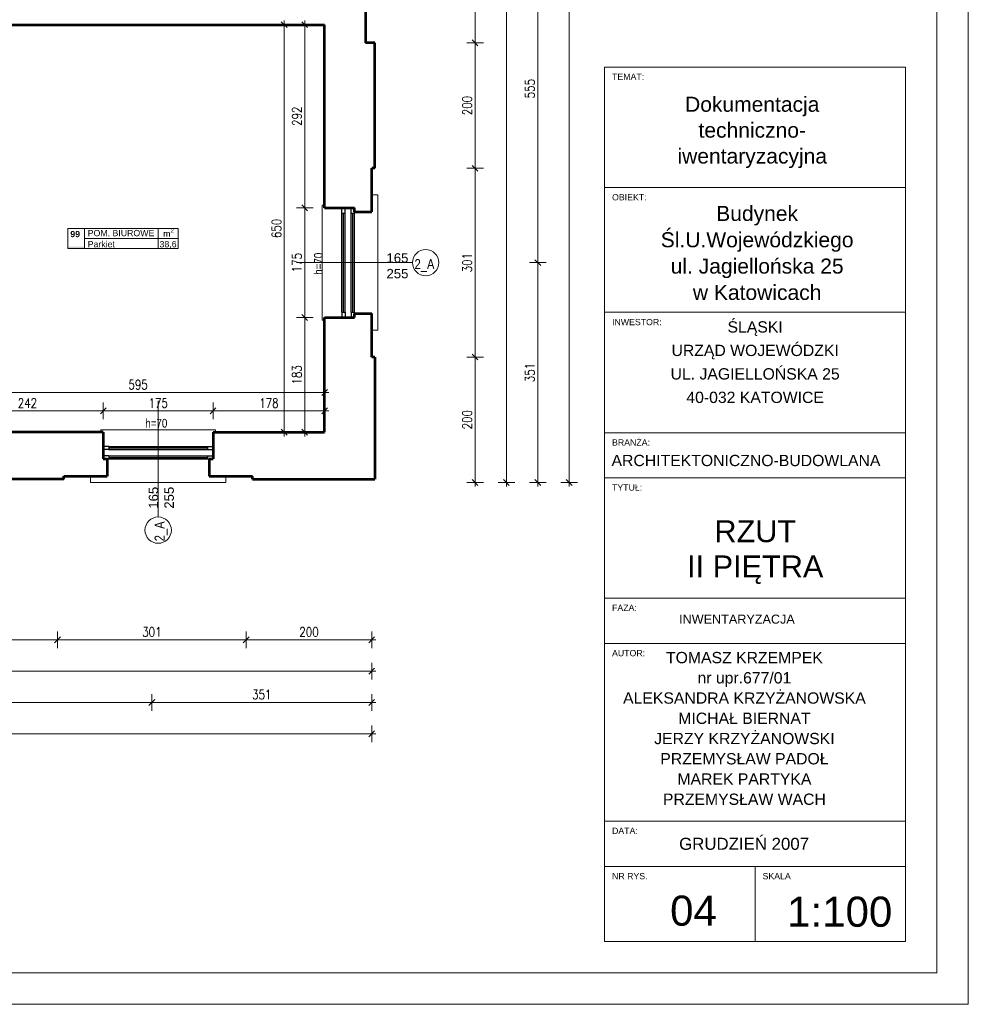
# Model space of a CAD drawing. Header units: millimetres. Extents: x 56977 to 67992, y 30187 to 42235.
# Tile 38 of 130: x 66479 to 67992, y 30187 to 31757. Entities that reach past the tile are written whole.
import ezdxf

# ---------------------------------------------------------------- set-up
doc = ezdxf.new("R2010")
doc.units = ezdxf.units.MM
doc.header["$MEASUREMENT"] = 0
doc.layers.get('0').update_dxf_attribs({"lineweight": 13})
doc.layers.get('DEFPOINTS').update_dxf_attribs({"lineweight": 13})
doc.layers.add('AI-OKNA', color=4, linetype='Continuous')
for name, color, linetype, lineweight in [('AI-OPISY', 3, 'Continuous', 13), ('AI_MURY', 40, 'Continuous', 53), ('Lines', 7, 'Continuous', 13), ('OPISY TABELKI', 30, 'Continuous', 13), ('RAMKA', 1, 'Continuous', 13), ('wymiary', 8, 'Continuous', 13)]:
    doc.layers.add(name, color=color, linetype=linetype, lineweight=lineweight)
doc.styles.add('GENERATED_STYLE_2', font='txt.shx')
doc.styles.add('GENERATED_STYLE_3', font='ROMANS.shx')
doc.styles.add('GENERATED_STYLE_4', font='txt')
doc.styles.add('GENERATED_STYLE_5', font='txt')
doc.styles.get("Standard").update_dxf_attribs({"font": 'txt.shx'})
doc.styles.add('Style-ROMANS', font='ROMANS.shx')
doc.styles.add('WYMIAROWY-08', font='ROMANS.shx', dxfattribs={"width": 0.8})
doc.dimstyles.new('DYBY', dxfattribs={"dimscale": 100, "dimtxt": 0.15, "dimasz": 0.05, "dimexe": 0.05, "dimexo": 0.1, "dimgap": 0.05, "dimtad": 1, "dimdec": 0, "dimdsep": 46, "dimlunit": 5, "dimtxsty": 'WYMIAROWY-08', "dimblk": 'M_STRZ', "dimcen": 0.1, "dimse1": 1, "dimse2": 1, "dimclrd": 7, "dimclre": 7, "dimclrt": 1, "dimadec": 0, "dimazin": 0, "dimtfac": 1, "dimtdec": 0, "dimtmove": 2, "dimatfit": 3, "dimldrblk": 'M_STRZ', "dimfxl": 0, "dimtolj": 1, "dimarcsym": 0})

# ---------------------------------------------------------------- blocks, each defined once
blk = doc.blocks.new('M_STRZ')
for p, q in [((-1.33, 0), (1.33, 0)), ((-0.94, -0.94), (0.94, 0.94)), ((0, 2.66), (0, 0)), ((0, 0), (0, -2.66))]:
    blk.add_line(p, q)
blk = doc.blocks.new('*U437')
at = {"layer": 'DEFPOINTS', "color": 0}
for p in [(66933.7, 31749.1), (66965.5, 31749.1), (66965.5, 31457.1)]:
    blk.add_point(p, dxfattribs=at)
at = {"layer": 'wymiary', "color": 7, "lineweight": -2}
blk.add_line((66933.7, 31462.1), (66933.7, 31744.1), dxfattribs=at)
at = {"layer": 'wymiary', "color": 7, "lineweight": -2, "xscale": 5, "yscale": 5, "zscale": 5}
for p, rotation in [((66933.7, 31749.1), 90), ((66933.7, 31457.1), 270)]:
    blk.add_blockref('M_STRZ', p, dxfattribs=dict(at, rotation=rotation))
at = {"layer": 'wymiary', "color": 1, "insert": (66921.2, 31603.1), "char_height": 15, "attachment_point": 5, "rotation": 90, "style": 'WYMIAROWY-08'}
blk.add_mtext('292', dxfattribs=at)
blk = doc.blocks.new('*D1970')
at = {"layer": 'DEFPOINTS'}
for p in [(66933.7, 31749.1), (66965.5, 31749.1), (66946.2, 31586.7), (66965.5, 31457.1)]:
    blk.add_point(p, dxfattribs=at)
at = {"layer": 'wymiary', "color": 7}
blk.add_blockref('*U437', (0, 0), dxfattribs=at)
blk = doc.blocks.new('*U438')
at = {"layer": 'DEFPOINTS', "color": 0}
for p in [(66933.7, 31457.1), (66965.5, 31457.1), (66965.5, 31282.1)]:
    blk.add_point(p, dxfattribs=at)
at = {"layer": 'wymiary', "color": 7, "lineweight": -2}
blk.add_line((66933.7, 31287.1), (66933.7, 31452.1), dxfattribs=at)
at = {"layer": 'wymiary', "color": 7, "lineweight": -2, "xscale": 5, "yscale": 5, "zscale": 5}
for p, rotation in [((66933.7, 31457.1), 90), ((66933.7, 31282.1), 270)]:
    blk.add_blockref('M_STRZ', p, dxfattribs=dict(at, rotation=rotation))
at = {"layer": 'wymiary', "color": 1, "insert": (66921.2, 31369.6), "char_height": 15, "attachment_point": 5, "rotation": 90, "style": 'WYMIAROWY-08'}
blk.add_mtext('175', dxfattribs=at)
blk = doc.blocks.new('*D1971')
at = {"layer": 'DEFPOINTS'}
for p in [(66933.7, 31457.1), (66965.5, 31457.1), (66946.2, 31354.1), (66965.5, 31282.1)]:
    blk.add_point(p, dxfattribs=at)
at = {"layer": 'wymiary', "color": 7}
blk.add_blockref('*U438', (0, 0), dxfattribs=at)
blk = doc.blocks.new('*U439')
at = {"layer": 'DEFPOINTS', "color": 0}
for p in [(66933.7, 31282.1), (66965.5, 31282.1), (66965.5, 31099.1)]:
    blk.add_point(p, dxfattribs=at)
at = {"layer": 'wymiary', "color": 7, "lineweight": -2}
blk.add_line((66933.7, 31104.1), (66933.7, 31277.1), dxfattribs=at)
at = {"layer": 'wymiary', "color": 7, "lineweight": -2, "xscale": 5, "yscale": 5, "zscale": 5}
for p, rotation in [((66933.7, 31282.1), 90), ((66933.7, 31099.1), 270)]:
    blk.add_blockref('M_STRZ', p, dxfattribs=dict(at, rotation=rotation))
at = {"layer": 'wymiary', "color": 1, "insert": (66921.2, 31190.6), "char_height": 15, "attachment_point": 5, "rotation": 90, "style": 'WYMIAROWY-08'}
blk.add_mtext('183', dxfattribs=at)
blk = doc.blocks.new('*D1972')
at = {"layer": 'DEFPOINTS'}
for p in [(66933.7, 31282.1), (66965.5, 31282.1), (66946.2, 31175.1), (66965.5, 31099.1)]:
    blk.add_point(p, dxfattribs=at)
at = {"layer": 'wymiary', "color": 7}
blk.add_blockref('*U439', (0, 0), dxfattribs=at)
blk = doc.blocks.new('*U444')
at = {"layer": 'DEFPOINTS', "color": 0}
for p in [(66901.1, 31749.1), (66965.5, 31749.1), (66965.5, 31099.1)]:
    blk.add_point(p, dxfattribs=at)
at = {"layer": 'wymiary', "color": 7, "lineweight": -2}
blk.add_line((66901.1, 31104.1), (66901.1, 31744.1), dxfattribs=at)
at = {"layer": 'wymiary', "color": 7, "lineweight": -2, "xscale": 5, "yscale": 5, "zscale": 5}
for p, rotation in [((66901.1, 31749.1), 90), ((66901.1, 31099.1), 270)]:
    blk.add_blockref('M_STRZ', p, dxfattribs=dict(at, rotation=rotation))
at = {"layer": 'wymiary', "color": 1, "insert": (66888.6, 31424.1), "char_height": 15, "attachment_point": 5, "rotation": 90, "style": 'WYMIAROWY-08'}
blk.add_mtext('650', dxfattribs=at)
blk = doc.blocks.new('*D1977')
at = {"layer": 'DEFPOINTS'}
for p in [(66901.1, 31749.1), (66965.5, 31749.1), (66913.6, 31408), (66965.5, 31099.1)]:
    blk.add_point(p, dxfattribs=at)
at = {"layer": 'wymiary', "color": 7}
blk.add_blockref('*U444', (0, 0), dxfattribs=at)
blk = doc.blocks.new('*U445')
at = {"layer": 'DEFPOINTS', "color": 0}
for p in [(66787.5, 31133.2), (66612.5, 31104.1), (66787.5, 31104.1)]:
    blk.add_point(p, dxfattribs=at)
at = {"layer": 'wymiary', "color": 7, "lineweight": -2}
blk.add_line((66617.5, 31133.2), (66782.5, 31133.2), dxfattribs=at)
at = {"layer": 'wymiary', "color": 7, "lineweight": -2, "xscale": 5, "yscale": 5, "zscale": 5, "rotation": 180}
blk.add_blockref('M_STRZ', (66612.5, 31133.2), dxfattribs=at)
at = {"layer": 'wymiary', "color": 7, "lineweight": -2, "xscale": 5, "yscale": 5, "zscale": 5}
blk.add_blockref('M_STRZ', (66787.5, 31133.2), dxfattribs=at)
at = {"layer": 'wymiary', "color": 1, "insert": (66700, 31145.7), "char_height": 15, "attachment_point": 5, "style": 'WYMIAROWY-08'}
blk.add_mtext('175', dxfattribs=at)
blk = doc.blocks.new('*D1978')
at = {"layer": 'DEFPOINTS'}
for p in [(66684.6, 31145.7), (66787.5, 31133.2), (66612.5, 31104.1), (66787.5, 31104.1)]:
    blk.add_point(p, dxfattribs=at)
at = {"layer": 'wymiary', "color": 7}
blk.add_blockref('*U445', (0, 0), dxfattribs=at)
blk = doc.blocks.new('*U446')
at = {"layer": 'DEFPOINTS', "color": 0}
for p in [(66965.5, 31133.2), (66787.5, 31104.1), (66965.5, 31104.1)]:
    blk.add_point(p, dxfattribs=at)
at = {"layer": 'wymiary', "color": 7, "lineweight": -2}
blk.add_line((66792.5, 31133.2), (66960.5, 31133.2), dxfattribs=at)
at = {"layer": 'wymiary', "color": 7, "lineweight": -2, "xscale": 5, "yscale": 5, "zscale": 5, "rotation": 180}
blk.add_blockref('M_STRZ', (66787.5, 31133.2), dxfattribs=at)
at = {"layer": 'wymiary', "color": 7, "lineweight": -2, "xscale": 5, "yscale": 5, "zscale": 5}
blk.add_blockref('M_STRZ', (66965.5, 31133.2), dxfattribs=at)
at = {"layer": 'wymiary', "color": 1, "insert": (66876.5, 31145.7), "char_height": 15, "attachment_point": 5, "style": 'WYMIAROWY-08'}
blk.add_mtext('178', dxfattribs=at)
blk = doc.blocks.new('*D1979')
at = {"layer": 'DEFPOINTS'}
for p in [(66861.1, 31145.7), (66965.5, 31133.2), (66787.5, 31104.1), (66965.5, 31104.1)]:
    blk.add_point(p, dxfattribs=at)
at = {"layer": 'wymiary', "color": 7}
blk.add_blockref('*U446', (0, 0), dxfattribs=at)
blk = doc.blocks.new('*U447')
at = {"layer": 'DEFPOINTS', "color": 0}
for p in [(66612.5, 31133.2), (66370.5, 31104.1), (66612.5, 31104.1)]:
    blk.add_point(p, dxfattribs=at)
at = {"layer": 'wymiary', "color": 7, "lineweight": -2}
blk.add_line((66375.5, 31133.2), (66607.5, 31133.2), dxfattribs=at)
at = {"layer": 'wymiary', "color": 7, "lineweight": -2, "xscale": 5, "yscale": 5, "zscale": 5}
for p, rotation in [((66370.5, 31133.2), 179.9999320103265), ((66612.5, 31133.2), 359.9999320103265)]:
    blk.add_blockref('M_STRZ', p, dxfattribs=dict(at, rotation=rotation))
at = {"layer": 'wymiary', "color": 1, "insert": (66491.5, 31145.7), "char_height": 15, "attachment_point": 5, "rotation": 359.9999, "style": 'WYMIAROWY-08'}
blk.add_mtext('242', dxfattribs=at)
blk = doc.blocks.new('*D1980')
at = {"layer": 'DEFPOINTS'}
for p in [(66475.2, 31145.7), (66612.5, 31133.2), (66370.5, 31104.1), (66612.5, 31104.1)]:
    blk.add_point(p, dxfattribs=at)
at = {"layer": 'wymiary', "color": 7}
blk.add_blockref('*U447', (0, 0), dxfattribs=at)
blk = doc.blocks.new('*U461')
at = {"layer": 'DEFPOINTS', "color": 0}
for p in [(66370.5, 31162.5), (66370.5, 31104.1), (66965.5, 31104.1)]:
    blk.add_point(p, dxfattribs=at)
at = {"layer": 'wymiary', "color": 7, "lineweight": -2}
blk.add_line((66960.5, 31162.5), (66375.5, 31162.5), dxfattribs=at)
at = {"layer": 'wymiary', "color": 7, "lineweight": -2, "xscale": 5, "yscale": 5, "zscale": 5}
for p, rotation in [((66370.5, 31162.5), 179.9999723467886), ((66965.5, 31162.5), 359.9999723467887)]:
    blk.add_blockref('M_STRZ', p, dxfattribs=dict(at, rotation=rotation))
at = {"layer": 'wymiary', "color": 1, "insert": (66668, 31175), "char_height": 15, "attachment_point": 5, "rotation": 360, "style": 'WYMIAROWY-08'}
blk.add_mtext('\\H15.000000;595', dxfattribs=at)
blk = doc.blocks.new('*D1994')
at = {"layer": 'DEFPOINTS'}
for p in [(66370.5, 31162.5), (66684.4, 31150), (66370.5, 31104.1), (66965.5, 31104.1)]:
    blk.add_point(p, dxfattribs=at)
at = {"layer": 'wymiary', "color": 7}
blk.add_blockref('*U461', (0, 0), dxfattribs=at)
blk = doc.blocks.new('*U1451')
at = {"layer": 'DEFPOINTS', "color": 0}
for p in [(67205.3, 31219.1), (67205.3, 31219.1), (67205.3, 31019.1)]:
    blk.add_point(p, dxfattribs=at)
at = {"layer": 'wymiary', "color": 7, "lineweight": -2}
blk.add_line((67205.3, 31024.1), (67205.3, 31214.1), dxfattribs=at)
at = {"layer": 'wymiary', "color": 7, "lineweight": -2, "xscale": 5, "yscale": 5, "zscale": 5}
for p, rotation in [((67205.3, 31219.1), 90), ((67205.3, 31019.1), 270)]:
    blk.add_blockref('M_STRZ', p, dxfattribs=dict(at, rotation=rotation))
at = {"layer": 'wymiary', "color": 1, "insert": (67192.8, 31119.1), "char_height": 15, "attachment_point": 5, "rotation": 90, "style": 'WYMIAROWY-08'}
blk.add_mtext('200', dxfattribs=at)
blk = doc.blocks.new('*D2982')
at = {"layer": 'DEFPOINTS'}
for p in [(67205.3, 31219.1), (67205.3, 31219.1), (67192.8, 31102.8), (67205.3, 31019.1)]:
    blk.add_point(p, dxfattribs=at)
at = {"layer": 'wymiary', "color": 7}
blk.add_blockref('*U1451', (0, 0), dxfattribs=at)
blk = doc.blocks.new('*U1452')
at = {"layer": 'DEFPOINTS', "color": 0}
for p in [(67205.3, 31520.1), (67205.3, 31520.1), (67205.3, 31219.1)]:
    blk.add_point(p, dxfattribs=at)
at = {"layer": 'wymiary', "color": 7, "lineweight": -2}
blk.add_line((67205.3, 31224.1), (67205.3, 31515.1), dxfattribs=at)
at = {"layer": 'wymiary', "color": 7, "lineweight": -2, "xscale": 5, "yscale": 5, "zscale": 5}
for p, rotation in [((67205.3, 31520.1), 90), ((67205.3, 31219.1), 270)]:
    blk.add_blockref('M_STRZ', p, dxfattribs=dict(at, rotation=rotation))
at = {"layer": 'wymiary', "color": 1, "insert": (67192.8, 31369.6), "char_height": 15, "attachment_point": 5, "rotation": 90, "style": 'WYMIAROWY-08'}
blk.add_mtext('301', dxfattribs=at)
blk = doc.blocks.new('*D2983')
at = {"layer": 'DEFPOINTS'}
for p in [(67205.3, 31520.1), (67205.3, 31520.1), (67192.8, 31353.3), (67205.3, 31219.1)]:
    blk.add_point(p, dxfattribs=at)
at = {"layer": 'wymiary', "color": 7}
blk.add_blockref('*U1452', (0, 0), dxfattribs=at)
blk = doc.blocks.new('*U1453')
at = {"layer": 'DEFPOINTS', "color": 0}
for p in [(67205.3, 31720.1), (67205.3, 31720.1), (67205.3, 31520.1)]:
    blk.add_point(p, dxfattribs=at)
at = {"layer": 'wymiary', "color": 7, "lineweight": -2}
blk.add_line((67205.3, 31525.1), (67205.3, 31715.1), dxfattribs=at)
at = {"layer": 'wymiary', "color": 7, "lineweight": -2, "xscale": 5, "yscale": 5, "zscale": 5}
for p, rotation in [((67205.3, 31720.1), 90), ((67205.3, 31520.1), 270)]:
    blk.add_blockref('M_STRZ', p, dxfattribs=dict(at, rotation=rotation))
at = {"layer": 'wymiary', "color": 1, "insert": (67192.8, 31620.1), "char_height": 15, "attachment_point": 5, "rotation": 90, "style": 'WYMIAROWY-08'}
blk.add_mtext('200', dxfattribs=at)
blk = doc.blocks.new('*D2984')
at = {"layer": 'DEFPOINTS'}
for p in [(67205.3, 31720.1), (67205.3, 31720.1), (67192.8, 31603.8), (67205.3, 31520.1)]:
    blk.add_point(p, dxfattribs=at)
at = {"layer": 'wymiary', "color": 7}
blk.add_blockref('*U1453', (0, 0), dxfattribs=at)
blk = doc.blocks.new('*U1454')
at = {"layer": 'DEFPOINTS', "color": 0}
for p in [(67205.3, 33293.1), (67205.3, 33293.1), (67205.3, 31720.1)]:
    blk.add_point(p, dxfattribs=at)
at = {"layer": 'wymiary', "color": 7, "lineweight": -2}
blk.add_line((67205.3, 31725.1), (67205.3, 33288.1), dxfattribs=at)
at = {"layer": 'wymiary', "color": 7, "lineweight": -2, "xscale": 5, "yscale": 5, "zscale": 5}
for p, rotation in [((67205.3, 33293.1), 90), ((67205.3, 31720.1), 270)]:
    blk.add_blockref('M_STRZ', p, dxfattribs=dict(at, rotation=rotation))
at = {"layer": 'wymiary', "color": 1, "insert": (67192.8, 32506.6), "char_height": 15, "attachment_point": 5, "rotation": 90, "style": 'WYMIAROWY-08'}
blk.add_mtext('1573', dxfattribs=at)
blk = doc.blocks.new('*D2985')
at = {"layer": 'DEFPOINTS'}
for p in [(67205.3, 33293.1), (67205.3, 33293.1), (67192.8, 32485.4), (67205.3, 31720.1)]:
    blk.add_point(p, dxfattribs=at)
at = {"layer": 'wymiary', "color": 7}
blk.add_blockref('*U1454', (0, 0), dxfattribs=at)
blk = doc.blocks.new('*U1468')
at = {"layer": 'DEFPOINTS', "color": 0}
for p in [(67255.3, 33994.1), (67255.3, 33994.1), (67255.3, 31019.1)]:
    blk.add_point(p, dxfattribs=at)
at = {"layer": 'wymiary', "color": 7, "lineweight": -2}
blk.add_line((67255.3, 31024.1), (67255.3, 33989.1), dxfattribs=at)
at = {"layer": 'wymiary', "color": 7, "lineweight": -2, "xscale": 5, "yscale": 5, "zscale": 5}
for p, rotation in [((67255.3, 33994.1), 90), ((67255.3, 31019.1), 270)]:
    blk.add_blockref('M_STRZ', p, dxfattribs=dict(at, rotation=rotation))
at = {"layer": 'wymiary', "color": 1, "insert": (67242.8, 32506.6), "char_height": 15, "attachment_point": 5, "rotation": 90, "style": 'WYMIAROWY-08'}
blk.add_mtext('2975', dxfattribs=at)
blk = doc.blocks.new('*D2999')
at = {"layer": 'DEFPOINTS'}
for p in [(67255.3, 33994.1), (67255.3, 33994.1), (67242.8, 32484.6), (67255.3, 31019.1)]:
    blk.add_point(p, dxfattribs=at)
at = {"layer": 'wymiary', "color": 7}
blk.add_blockref('*U1468', (0, 0), dxfattribs=at)
blk = doc.blocks.new('*U1473')
at = {"layer": 'DEFPOINTS', "color": 0}
for p in [(67305.3, 31369.6), (67305.3, 31369.6), (67305.3, 31019.1)]:
    blk.add_point(p, dxfattribs=at)
at = {"layer": 'wymiary', "color": 7, "lineweight": -2}
blk.add_line((67305.3, 31024.1), (67305.3, 31364.6), dxfattribs=at)
at = {"layer": 'wymiary', "color": 7, "lineweight": -2, "xscale": 5, "yscale": 5, "zscale": 5}
for p, rotation in [((67305.3, 31369.6), 90), ((67305.3, 31019.1), 270)]:
    blk.add_blockref('M_STRZ', p, dxfattribs=dict(at, rotation=rotation))
at = {"layer": 'wymiary', "color": 1, "insert": (67292.8, 31194.4), "char_height": 15, "attachment_point": 5, "rotation": 90, "style": 'WYMIAROWY-08'}
blk.add_mtext('351', dxfattribs=at)
blk = doc.blocks.new('*D3004')
at = {"layer": 'DEFPOINTS'}
for p in [(67305.3, 31369.6), (67305.3, 31369.6), (67292.8, 31178), (67305.3, 31019.1)]:
    blk.add_point(p, dxfattribs=at)
at = {"layer": 'wymiary', "color": 7}
blk.add_blockref('*U1473', (0, 0), dxfattribs=at)
blk = doc.blocks.new('*U1474')
at = {"layer": 'DEFPOINTS', "color": 0}
for p in [(67305.3, 31924.6), (67305.3, 31924.6), (67305.3, 31369.6)]:
    blk.add_point(p, dxfattribs=at)
at = {"layer": 'wymiary', "color": 7, "lineweight": -2}
blk.add_line((67305.3, 31374.6), (67305.3, 31919.6), dxfattribs=at)
at = {"layer": 'wymiary', "color": 7, "lineweight": -2, "xscale": 5, "yscale": 5, "zscale": 5}
for p, rotation in [((67305.3, 31924.6), 90), ((67305.3, 31369.6), 270)]:
    blk.add_blockref('M_STRZ', p, dxfattribs=dict(at, rotation=rotation))
at = {"layer": 'wymiary', "color": 1, "insert": (67292.8, 31647.1), "char_height": 15, "attachment_point": 5, "rotation": 90, "style": 'WYMIAROWY-08'}
blk.add_mtext('555', dxfattribs=at)
blk = doc.blocks.new('*D3005')
at = {"layer": 'DEFPOINTS'}
for p in [(67305.3, 31924.6), (67305.3, 31924.6), (67292.8, 31630.8), (67305.3, 31369.6)]:
    blk.add_point(p, dxfattribs=at)
at = {"layer": 'wymiary', "color": 7}
blk.add_blockref('*U1474', (0, 0), dxfattribs=at)
blk = doc.blocks.new('*U1503')
at = {"layer": 'DEFPOINTS', "color": 0}
for p in [(67355.3, 41633.1), (67355.3, 41633.1), (67355.3, 31019.1)]:
    blk.add_point(p, dxfattribs=at)
at = {"layer": 'wymiary', "color": 7, "lineweight": -2}
blk.add_line((67355.3, 31024.1), (67355.3, 41628.1), dxfattribs=at)
at = {"layer": 'wymiary', "color": 7, "lineweight": -2, "xscale": 5, "yscale": 5, "zscale": 5}
for p, rotation in [((67355.3, 41633.1), 90), ((67355.3, 31019.1), 270)]:
    blk.add_blockref('M_STRZ', p, dxfattribs=dict(at, rotation=rotation))
at = {"layer": 'wymiary', "color": 1, "insert": (67342.8, 36326.1), "char_height": 15, "attachment_point": 5, "rotation": 90, "style": 'WYMIAROWY-08'}
blk.add_mtext('10614', dxfattribs=at)
blk = doc.blocks.new('*D3034')
at = {"layer": 'DEFPOINTS'}
for p in [(67355.3, 41633.1), (67355.3, 41633.1), (67342.8, 36299.2), (67355.3, 31019.1)]:
    blk.add_point(p, dxfattribs=at)
at = {"layer": 'wymiary', "color": 7}
blk.add_blockref('*U1503', (0, 0), dxfattribs=at)
blk = doc.blocks.new('*U1516')
at = {"layer": 'DEFPOINTS', "color": 0}
for p in [(66339.5, 30768.2), (66539.5, 30768.2), (66539.5, 30768.2)]:
    blk.add_point(p, dxfattribs=at)
at = {"layer": 'wymiary', "color": 7, "lineweight": -2}
blk.add_line((66344.5, 30768.2), (66534.5, 30768.2), dxfattribs=at)
at = {"layer": 'wymiary', "color": 7, "lineweight": -2, "xscale": 5, "yscale": 5, "zscale": 5, "rotation": 180}
blk.add_blockref('M_STRZ', (66339.5, 30768.2), dxfattribs=at)
at = {"layer": 'wymiary', "color": 7, "lineweight": -2, "xscale": 5, "yscale": 5, "zscale": 5}
blk.add_blockref('M_STRZ', (66539.5, 30768.2), dxfattribs=at)
at = {"layer": 'wymiary', "color": 1, "insert": (66439.5, 30780.7), "char_height": 15, "attachment_point": 5, "style": 'WYMIAROWY-08'}
blk.add_mtext('200', dxfattribs=at)
blk = doc.blocks.new('*D3047')
at = {"layer": 'DEFPOINTS'}
for p in [(66423.2, 30780.7), (66339.5, 30768.2), (66539.5, 30768.2), (66539.5, 30768.2)]:
    blk.add_point(p, dxfattribs=at)
at = {"layer": 'wymiary', "color": 7}
blk.add_blockref('*U1516', (0, 0), dxfattribs=at)
blk = doc.blocks.new('*U1517')
at = {"layer": 'DEFPOINTS', "color": 0}
for p in [(66539.5, 30768.2), (66840.5, 30768.2), (66840.5, 30768.2)]:
    blk.add_point(p, dxfattribs=at)
at = {"layer": 'wymiary', "color": 7, "lineweight": -2}
blk.add_line((66544.5, 30768.2), (66835.5, 30768.2), dxfattribs=at)
at = {"layer": 'wymiary', "color": 7, "lineweight": -2, "xscale": 5, "yscale": 5, "zscale": 5, "rotation": 180}
blk.add_blockref('M_STRZ', (66539.5, 30768.2), dxfattribs=at)
at = {"layer": 'wymiary', "color": 7, "lineweight": -2, "xscale": 5, "yscale": 5, "zscale": 5}
blk.add_blockref('M_STRZ', (66840.5, 30768.2), dxfattribs=at)
at = {"layer": 'wymiary', "color": 1, "insert": (66690, 30780.7), "char_height": 15, "attachment_point": 5, "style": 'WYMIAROWY-08'}
blk.add_mtext('301', dxfattribs=at)
blk = doc.blocks.new('*D3048')
at = {"layer": 'DEFPOINTS'}
for p in [(66673.7, 30780.7), (66539.5, 30768.2), (66840.5, 30768.2), (66840.5, 30768.2)]:
    blk.add_point(p, dxfattribs=at)
at = {"layer": 'wymiary', "color": 7}
blk.add_blockref('*U1517', (0, 0), dxfattribs=at)
blk = doc.blocks.new('*U1518')
at = {"layer": 'DEFPOINTS', "color": 0}
for p in [(66840.5, 30768.2), (67040.5, 30768.2), (67040.5, 30768.2)]:
    blk.add_point(p, dxfattribs=at)
at = {"layer": 'wymiary', "color": 7, "lineweight": -2}
blk.add_line((66845.5, 30768.2), (67035.5, 30768.2), dxfattribs=at)
at = {"layer": 'wymiary', "color": 7, "lineweight": -2, "xscale": 5, "yscale": 5, "zscale": 5, "rotation": 180}
blk.add_blockref('M_STRZ', (66840.5, 30768.2), dxfattribs=at)
at = {"layer": 'wymiary', "color": 7, "lineweight": -2, "xscale": 5, "yscale": 5, "zscale": 5}
blk.add_blockref('M_STRZ', (67040.5, 30768.2), dxfattribs=at)
at = {"layer": 'wymiary', "color": 1, "insert": (66940.5, 30780.7), "char_height": 15, "attachment_point": 5, "style": 'WYMIAROWY-08'}
blk.add_mtext('200', dxfattribs=at)
blk = doc.blocks.new('*D3049')
at = {"layer": 'DEFPOINTS'}
for p in [(66924.2, 30780.7), (66840.5, 30768.2), (67040.5, 30768.2), (67040.5, 30768.2)]:
    blk.add_point(p, dxfattribs=at)
at = {"layer": 'wymiary', "color": 7}
blk.add_blockref('*U1518', (0, 0), dxfattribs=at)
blk = doc.blocks.new('*U1521')
at = {"layer": 'DEFPOINTS', "color": 0}
for p in [(64213.5, 30718.2), (67040.5, 30718.2), (67040.5, 30718.2)]:
    blk.add_point(p, dxfattribs=at)
at = {"layer": 'wymiary', "color": 7, "lineweight": -2}
blk.add_line((64218.5, 30718.2), (67035.5, 30718.2), dxfattribs=at)
at = {"layer": 'wymiary', "color": 7, "lineweight": -2, "xscale": 5, "yscale": 5, "zscale": 5, "rotation": 180}
blk.add_blockref('M_STRZ', (64213.5, 30718.2), dxfattribs=at)
at = {"layer": 'wymiary', "color": 7, "lineweight": -2, "xscale": 5, "yscale": 5, "zscale": 5}
blk.add_blockref('M_STRZ', (67040.5, 30718.2), dxfattribs=at)
at = {"layer": 'wymiary', "color": 1, "insert": (65627, 30730.7), "char_height": 15, "attachment_point": 5, "style": 'WYMIAROWY-08'}
blk.add_mtext('2827', dxfattribs=at)
blk = doc.blocks.new('*D3052')
at = {"layer": 'DEFPOINTS'}
for p in [(65605, 30730.7), (64213.5, 30718.2), (67040.5, 30718.2), (67040.5, 30718.2)]:
    blk.add_point(p, dxfattribs=at)
at = {"layer": 'wymiary', "color": 7}
blk.add_blockref('*U1521', (0, 0), dxfattribs=at)
blk = doc.blocks.new('*U1541')
at = {"layer": 'DEFPOINTS', "color": 0}
for p in [(66152, 30668.2), (66690, 30668.2), (66690, 30668.2)]:
    blk.add_point(p, dxfattribs=at)
at = {"layer": 'wymiary', "color": 7, "lineweight": -2}
blk.add_line((66157, 30668.2), (66685, 30668.2), dxfattribs=at)
at = {"layer": 'wymiary', "color": 7, "lineweight": -2, "xscale": 5, "yscale": 5, "zscale": 5, "rotation": 180}
blk.add_blockref('M_STRZ', (66152, 30668.2), dxfattribs=at)
at = {"layer": 'wymiary', "color": 7, "lineweight": -2, "xscale": 5, "yscale": 5, "zscale": 5}
blk.add_blockref('M_STRZ', (66690, 30668.2), dxfattribs=at)
at = {"layer": 'wymiary', "color": 1, "insert": (66421, 30680.7), "char_height": 15, "attachment_point": 5, "style": 'WYMIAROWY-08'}
blk.add_mtext('538', dxfattribs=at)
blk = doc.blocks.new('*D3072')
at = {"layer": 'DEFPOINTS'}
for p in [(66152, 30668.2), (66404.7, 30680.7), (66690, 30668.2), (66690, 30668.2)]:
    blk.add_point(p, dxfattribs=at)
at = {"layer": 'wymiary', "color": 7}
blk.add_blockref('*U1541', (0, 0), dxfattribs=at)
blk = doc.blocks.new('*U1542')
at = {"layer": 'DEFPOINTS', "color": 0}
for p in [(66690, 30668.2), (67040.5, 30668.2), (67040.5, 30668.2)]:
    blk.add_point(p, dxfattribs=at)
at = {"layer": 'wymiary', "color": 7, "lineweight": -2}
blk.add_line((66695, 30668.2), (67035.5, 30668.2), dxfattribs=at)
at = {"layer": 'wymiary', "color": 7, "lineweight": -2, "xscale": 5, "yscale": 5, "zscale": 5, "rotation": 180}
blk.add_blockref('M_STRZ', (66690, 30668.2), dxfattribs=at)
at = {"layer": 'wymiary', "color": 7, "lineweight": -2, "xscale": 5, "yscale": 5, "zscale": 5}
blk.add_blockref('M_STRZ', (67040.5, 30668.2), dxfattribs=at)
at = {"layer": 'wymiary', "color": 1, "insert": (66865.3, 30680.7), "char_height": 15, "attachment_point": 5, "style": 'WYMIAROWY-08'}
blk.add_mtext('351', dxfattribs=at)
blk = doc.blocks.new('*D3073')
at = {"layer": 'DEFPOINTS'}
for p in [(66690, 30668.2), (66848.9, 30680.7), (67040.5, 30668.2), (67040.5, 30668.2)]:
    blk.add_point(p, dxfattribs=at)
at = {"layer": 'wymiary', "color": 7}
blk.add_blockref('*U1542', (0, 0), dxfattribs=at)
blk = doc.blocks.new('*U1543')
at = {"layer": 'DEFPOINTS', "color": 0}
for p in [(57876.5, 30618.2), (67040.5, 30618.2), (67040.5, 30618.2)]:
    blk.add_point(p, dxfattribs=at)
at = {"layer": 'wymiary', "color": 7, "lineweight": -2}
blk.add_line((57881.5, 30618.2), (67035.5, 30618.2), dxfattribs=at)
at = {"layer": 'wymiary', "color": 7, "lineweight": -2, "xscale": 5, "yscale": 5, "zscale": 5, "rotation": 180}
blk.add_blockref('M_STRZ', (57876.5, 30618.2), dxfattribs=at)
at = {"layer": 'wymiary', "color": 7, "lineweight": -2, "xscale": 5, "yscale": 5, "zscale": 5}
blk.add_blockref('M_STRZ', (67040.5, 30618.2), dxfattribs=at)
at = {"layer": 'wymiary', "color": 1, "insert": (62458.5, 30630.7), "char_height": 15, "attachment_point": 5, "style": 'WYMIAROWY-08'}
blk.add_mtext('9164', dxfattribs=at)
blk = doc.blocks.new('*D3074')
at = {"layer": 'DEFPOINTS'}
for p in [(62436.5, 30630.7), (57876.5, 30618.2), (67040.5, 30618.2), (67040.5, 30618.2)]:
    blk.add_point(p, dxfattribs=at)
at = {"layer": 'wymiary', "color": 7}
blk.add_blockref('*U1543', (0, 0), dxfattribs=at)

msp = doc.modelspace()

# ---------------------------------------------------------------- hatches: boundary and pattern name
at = {"layer": 'OPISY TABELKI', "extrusion": (0, 0, -1)}
msp.add_hatch(color=256, dxfattribs=at).paths.add_polyline_path([(-66582.6, 31392.1), (-66582.6, 31395), (-66556.2, 31395), (-66556.2, 31392.1)], flags=16)

# ---------------------------------------------------------------- linework, layer by layer
at = {"color": 7, "linetype": 'Continuous'}
for p, q in [((67892, 31681.4), (67412, 31681.4)), ((67412, 31681.4), (67412, 30286.8)), ((67892, 30286.8), (67892, 31681.4)), ((67652, 30406.8), (67652, 30286.8)), ((67412, 30286.8), (67892, 30286.8))]:
    msp.add_line(p, q, dxfattribs=at)
at = {"color": 7, "linetype": 'Continuous', "flags": 128}
for points in [[(67412, 31489.4), (67892, 31489.4)], [(67412, 31290.4), (67892, 31290.4)], [(67412, 31098.4), (67892, 31098.4)], [(67412, 31026.4), (67892, 31026.4)], [(67412, 30834.4), (67892, 30834.4)], [(67412, 30762.4), (67892, 30762.4)], [(67412, 30478.8), (67892, 30478.8)], [(67412, 30406.8), (67892, 30406.8)]]:
    msp.add_lwpolyline(points, dxfattribs=at)
at = {"layer": 'AI-OKNA'}
for p, q in [((66993, 31448.3), (66993, 31457.1)), ((66998, 31448.3), (66998, 31457.1)), ((67008, 31448.3), (67008, 31457.1)), ((66993, 31448.3), (66998, 31448.3)), ((66993, 31290.8), (66993, 31448.3)), ((66995.5, 31290.8), (66995.5, 31448.3)), ((66998, 31290.8), (66998, 31448.3)), ((67008, 31448.3), (67013, 31448.3)), ((67008, 31290.8), (67008, 31448.3)), ((67010.5, 31290.8), (67010.5, 31448.3)), ((67013, 31448.3), (67013, 31450.8)), ((67013, 31290.8), (67013, 31448.3)), ((66993, 31290.8), (66993, 31282.1)), ((66993, 31290.8), (66998, 31290.8)), ((66998, 31290.8), (66998, 31282.1)), ((67008, 31290.8), (67008, 31282.1)), ((67008, 31290.8), (67013, 31290.8)), ((67013, 31290.8), (67013, 31288.3)), ((66621.3, 31076.6), (66612.5, 31076.6)), ((66621.3, 31076.6), (66621.3, 31071.6)), ((66621.3, 31076.6), (66778.8, 31076.6)), ((66778.8, 31076.6), (66787.5, 31076.6)), ((66778.8, 31076.6), (66778.8, 31071.6)), ((66621.3, 31071.6), (66612.5, 31071.6)), ((66621.3, 31061.6), (66612.5, 31061.6)), ((66621.3, 31074.1), (66778.8, 31074.1)), ((66621.3, 31071.6), (66778.8, 31071.6)), ((66621.3, 31061.6), (66621.3, 31056.6)), ((66621.3, 31061.6), (66778.8, 31061.6)), ((66778.8, 31071.6), (66787.5, 31071.6)), ((66778.8, 31061.6), (66787.5, 31061.6)), ((66778.8, 31061.6), (66778.8, 31056.6)), ((66621.3, 31056.6), (66618.8, 31056.6)), ((66621.3, 31059.1), (66778.8, 31059.1)), ((66621.3, 31056.6), (66778.8, 31056.6)), ((66778.8, 31056.6), (66781.3, 31056.6))]:
    msp.add_line(p, q, dxfattribs=at)
at = {"layer": 'AI-OPISY'}
for p, q in [((67105.6, 31369.6), (66920.5, 31369.6)), ((66700, 30964), (66700, 31149.1))]:
    msp.add_line(p, q, dxfattribs=at)
for centre in [(67126.6, 31369.6), (66700, 30943)]:
    msp.add_circle(centre, 21, dxfattribs=at)
at = {"layer": 'AI_MURY'}
for p, q in [((67030.5, 31843.3), (67030.5, 31720.1)), ((66370.5, 31749.1), (66965.5, 31749.1)), ((66965.5, 31457.1), (66965.5, 31749.1)), ((67045.5, 31720.1), (67030.5, 31720.1)), ((67045.5, 31520.1), (67045.5, 31720.1)), ((67045.5, 31520.1), (67040.5, 31520.1)), ((67040.5, 31450.8), (67040.5, 31520.1)), ((66965.5, 31457.1), (67013, 31457.1)), ((67013, 31450.8), (67013, 31457.1)), ((67013, 31450.8), (67040.5, 31450.8)), ((66965.5, 31282.1), (67013, 31282.1)), ((66965.5, 31099.1), (66965.5, 31282.1)), ((67013, 31288.3), (67040.5, 31288.3)), ((67013, 31282.1), (67013, 31288.3)), ((67040.5, 31219.1), (67040.5, 31288.3)), ((67045.5, 31219.1), (67040.5, 31219.1)), ((67045.5, 31219.1), (67045.5, 31024.1)), ((66612.5, 31099.1), (66370.5, 31099.1)), ((66612.5, 31099.1), (66612.5, 31056.6)), ((66787.5, 31099.1), (66787.5, 31056.6)), ((66787.5, 31099.1), (66965.5, 31099.1)), ((66612.5, 31056.6), (66618.8, 31056.6)), ((66618.8, 31056.6), (66618.8, 31029.1)), ((66781.3, 31056.6), (66781.3, 31029.1)), ((66781.3, 31056.6), (66787.5, 31056.6)), ((66549.5, 31024.1), (66549.5, 31029.1)), ((66549.5, 31029.1), (66618.8, 31029.1)), ((66781.3, 31029.1), (66850.5, 31029.1)), ((66850.5, 31024.1), (66850.5, 31029.1)), ((66549.5, 31024.1), (66349.5, 31024.1)), ((66850.5, 31024.1), (67045.5, 31024.1))]:
    msp.add_line(p, q, dxfattribs=at)
at = {"layer": 'Lines', "color": 251, "linetype": 'Continuous'}
for p, q in [((67050.5, 31477.5), (67040.5, 31477.5)), ((67050.5, 31261.7), (67050.5, 31477.5)), ((66965.5, 31461.1), (66961.5, 31461.1)), ((66961.5, 31278.1), (66961.5, 31461.1)), ((66965.5, 31278.1), (66961.5, 31278.1)), ((67050.5, 31261.7), (67040.5, 31261.7)), ((66608.5, 31103.1), (66791.5, 31103.1)), ((66608.5, 31099.1), (66608.5, 31103.1)), ((66791.5, 31099.1), (66791.5, 31103.1)), ((66592.1, 31019.1), (66592.1, 31029.1)), ((66807.9, 31019.1), (66807.9, 31029.1)), ((66592.1, 31019.1), (66807.9, 31019.1))]:
    msp.add_line(p, q, dxfattribs=at)
at = {"layer": 'OPISY TABELKI'}
for p, q in [((66556.2, 31424.3), (66731.9, 31424.3)), ((66556.2, 31424.3), (66556.2, 31392.1)), ((66582.6, 31424.3), (66582.6, 31392.1)), ((66700.1, 31424.3), (66700.1, 31392.1)), ((66731.9, 31424.3), (66731.9, 31392.1)), ((66582.6, 31408.2), (66731.9, 31408.2)), ((66556.2, 31392.1), (66731.9, 31392.1))]:
    msp.add_line(p, q, dxfattribs=at)
at = {"layer": 'RAMKA', "color": 1, "linetype": 'Continuous'}
for p, q in [((67992, 30186.8), (67992, 42234.6)), ((67942, 30236.8), (67942, 42184.6)), ((57625.4, 30236.8), (67942, 30236.8)), ((57375.4, 30186.8), (67992, 30186.8))]:
    msp.add_line(p, q, dxfattribs=at)

# ---------------------------------------------------------------- texts
at = {"color": 7, "attachment_point": 1}
for s, insert, char_height, width, style in [('\\fArial|b0|i0|c238|p39;TEMAT:', (67423.8, 31671.1), 10, 338.352, 'GENERATED_STYLE_3'), ('\\fArial|b0|i0|c238|p39;OBIEKT:', (67423.8, 31478.9), 10, 338.352, 'GENERATED_STYLE_3'), ('\\fArial|b0|i0|c238|p39;INWESTOR:', (67423.8, 31279.9), 10, 338.352, 'GENERATED_STYLE_3'), ('\\fArial|b0|i0|c238|p39;BRANŻA:', (67423.8, 31087.9), 10, 338.352, 'GENERATED_STYLE_3'), ('\\fArial|b0|i0|c238|p39;ARCHITEKTONICZNO-BUDOWLANA', (67423, 31063.1), 18, 313.44, 'GENERATED_STYLE_3'), ('\\fArial|b0|i0|c238|p39;TYTUŁ:', (67423.8, 31016.1), 10, 338.352, 'GENERATED_STYLE_3'), ('\\fArial|b0|i0|c238|p39;FAZA:', (67423.8, 30824.1), 10, 338.352, 'GENERATED_STYLE_3'), ('\\fArial|b0|i0|c238|p39;INWENTARYZACJA', (67530.8, 30808.3), 14.4, 313.44, 'GENERATED_STYLE_3'), ('\\fArial|b0|i0|c238|p39;AUTOR:', (67423.8, 30751.9), 10, 338.352, 'GENERATED_STYLE_3'), ('\\fArial|b0|i0|c238|p39;DATA:', (67423.8, 30468.5), 10, 338.352, 'GENERATED_STYLE_3'), ('\\fArial|b0|i0|c238|p39;GRUDZIEŃ 2007', (67530.8, 30452.4), 19.2, 313.44, 'GENERATED_STYLE_3'), ('\\fArial|b0|i0|c238|p39;NR RYS.', (67423.8, 30396.3), 10, 338.352, 'GENERATED_STYLE_3'), ('\\fArial|b0|i0|c238|p39;SKALA', (67663.8, 30396.3), 10, 338.352, 'GENERATED_STYLE_3'), ('\\fArial|b0|i0|c238|p39;04', (67516.4, 30360.2), 48, 149.76, 'GENERATED_STYLE_4'), ('\\fArial|b0|i0|c238|p39;1:100', (67703, 30358.5), 48, 149.76, 'GENERATED_STYLE_3')]:
    msp.add_mtext(s, dxfattribs=dict(at, insert=insert, char_height=char_height, width=width, style=style))
at = {"color": 7, "attachment_point": 2}
for s, insert, char_height, width, line_spacing_factor, style in [('\\fArial|b0|i0|c238|p39;Dokumentacja\\Ptechniczno- iwentaryzacyjna ', (67647.4, 31634.2), 24, 313.44, 1.031143, 'GENERATED_STYLE_3'), ('\\fArial|b0|i0|c238|p39;Budynek \\PŚl.U.Wojewódzkiego\\Pul. Jagiellońska 25\\Pw Katowicach', (67655.2, 31460.1), 24, 602.616, 1.049441, 'GENERATED_STYLE_3'), ('\\fArial|b0|i0|c238|p39;RZUT \\PII PIĘTRA', (67652.2, 30958.8), 35, 712.584, 0.96178, 'GENERATED_STYLE_5')]:
    msp.add_mtext(s, dxfattribs=dict(at, insert=insert, char_height=char_height, width=width, line_spacing_factor=line_spacing_factor, style=style))
at = {"color": 7, "char_height": 18, "attachment_point": 2, "style": 'GENERATED_STYLE_3'}
for s, insert, line_spacing_factor in [('\\fArial|b0|i0|c238|p39;ŚLĄSKI \\PURZĄD WOJEWÓDZKI\\PUL. JAGIELLOŃSKA 25\\P40-032 KATOWICE', (67652, 31276.1), 1.247497), ('\\fArial|b0|i0|c238|p39;TOMASZ KRZEMPEK\\Pnr upr.677/01\\PALEKSANDRA KRZYŻANOWSKA\\PMICHAŁ BIERNAT\\PJERZY KRZYŻANOWSKI\\PPRZEMYSŁAW PADOŁ\\PMAREK PARTYKA\\PPRZEMYSŁAW WACH', (67634.9, 30748.8), 1.075532)]:
    msp.add_mtext(s, dxfattribs=dict(at, insert=insert, line_spacing_factor=line_spacing_factor))
at = {"layer": 'AI-OPISY', "insert": (66962.7, 31350.2), "char_height": 14, "attachment_point": 7, "rotation": 90, "line_spacing_factor": 0.722892, "style": 'WYMIAROWY-08'}
msp.add_mtext('\\fArial|b0|i0|c238|p39;h=70', dxfattribs=at)
at = {"layer": 'AI-OPISY', "insert": (67081.6, 31344.4), "char_height": 15, "width": 45.29, "attachment_point": 8}
msp.add_mtext('\\fArial|b0|i0|c238|p39;165\\P255', dxfattribs=at)
at = {"layer": 'AI-OPISY', "insert": (67108.8, 31354.7), "char_height": 16, "width": 20.64, "attachment_point": 7, "style": 'WYMIAROWY-08'}
msp.add_mtext('\\fArial|b0|i0|c238|p39;2_A', dxfattribs=at)
at = {"layer": 'AI-OPISY', "insert": (66679.4, 31106.3), "char_height": 14, "attachment_point": 7, "line_spacing_factor": 0.722892, "style": 'WYMIAROWY-08'}
msp.add_mtext('\\fArial|b0|i0|c238|p39;h=70', dxfattribs=at)
at = {"layer": 'AI-OPISY', "insert": (66725.2, 30994.7), "char_height": 15, "width": 45.29, "attachment_point": 8, "rotation": 90}
msp.add_mtext('\\fArial|b0|i0|c238|p39;165\\P255', dxfattribs=at)
at = {"layer": 'AI-OPISY', "insert": (66714.9, 30925.2), "char_height": 16, "width": 20.64, "attachment_point": 7, "rotation": 90, "style": 'WYMIAROWY-08'}
msp.add_mtext('\\fArial|b0|i0|c238|p39;2_A', dxfattribs=at)
at = {"layer": 'OPISY TABELKI', "color": 7, "char_height": 10, "width": 168.659, "attachment_point": 1, "style": 'GENERATED_STYLE_2'}
for s, insert in [('\\fArial|b0|i0|c238|p39;POM. BIUROWE       ', (66587.6, 31421.8)), ('\\A1;\\fArial|b0|i0|c238|p39;m\\H7.000000;\\S2^  ;', (66708, 31424.2)), ('\\fArial|b1|i0|c238|p39;99', (66559.9, 31420.2)), ('\\fArial|b0|i0|c238|p39;Parkiet          ', (66587.6, 31404)), ('\\fArial|b0|i0|c238|p39;38,6          ', (66702.2, 31404))]:
    msp.add_mtext(s, dxfattribs=dict(at, insert=insert))

# ---------------------------------------------------------------- dimensions: what is measured, and where the dimension line sits
at = {"layer": 'wymiary', "color": 7}
for base, p1, p2, angle, picture, middle in [((67355.3, 41633.1), (67355.3, 31019.1), (67355.3, 41633.1), 90, '*D3034', (67342.8, 36299.2)), ((67255.3, 33994.1), (67255.3, 31019.1), (67255.3, 33994.1), 90, '*D2999', (67242.8, 32484.6)), ((67205.3, 33293.1), (67205.3, 31720.1), (67205.3, 33293.1), 90, '*D2985', (67192.8, 32485.4)), ((67305.3, 31924.6), (67305.3, 31369.6), (67305.3, 31924.6), 90, '*D3005', (67292.8, 31630.8)), ((66901.1, 31749.1), (66965.5, 31099.1), (66965.5, 31749.1), 90, '*D1977', (66913.6, 31408)), ((66933.7, 31749.1), (66965.5, 31457.1), (66965.5, 31749.1), 90, '*D1970', (66946.2, 31586.7)), ((67205.3, 31720.1), (67205.3, 31520.1), (67205.3, 31720.1), 90, '*D2984', (67192.8, 31603.8)), ((67205.3, 31520.1), (67205.3, 31219.1), (67205.3, 31520.1), 90, '*D2983', (67192.8, 31353.3)), ((66933.7, 31457.1), (66965.5, 31282.1), (66965.5, 31457.1), 90, '*D1971', (66946.2, 31354.1)), ((67305.3374635, 31369.6168622), (67305.3374635, 31019.1168622), (67305.3374635, 31369.6168622), 90, '*D3004', (67292.8374635, 31178.031148)), ((66933.7, 31282.1), (66965.5, 31099.1), (66965.5, 31282.1), 90, '*D1972', (66946.2, 31175.1)), ((67205.3, 31219.1), (67205.3, 31019.1), (67205.3, 31219.1), 90, '*D2982', (67192.8, 31102.8)), ((66370.5, 31162.5), (66965.5, 31104.1), (66370.5, 31104.1), 180, '*D1994', (66684.4, 31150)), ((66612.5, 31133.2), (66370.5, 31104.1), (66612.5, 31104.1), 359.9999, '*D1980', (66475.2, 31145.7))]:
    dim = msp.add_linear_dim(base=base, p1=p1, p2=p2, angle=angle, dimstyle='DYBY', override={"dimtad": 0, "dimtxsty": 'Style-ROMANS', "dimcen": 0.001, "dimclrd": 0, "dimclre": 0}, dxfattribs=at)
    dim.commit()
    dim.dimension.update_dxf_attribs({"geometry": picture, "text_midpoint": middle, "dimtype": 128})
for base, p1, p2, picture, middle in [((66787.5, 31133.2), (66612.5, 31104.1), (66787.5, 31104.1), '*D1978', (66684.6, 31145.7)), ((66965.5, 31133.2), (66787.5, 31104.1), (66965.5, 31104.1), '*D1979', (66861.1, 31145.7)), ((66539.5, 30768.2), (66339.5, 30768.2), (66539.5, 30768.2), '*D3047', (66423.2, 30780.7)), ((66840.5, 30768.2), (66539.5, 30768.2), (66840.5, 30768.2), '*D3048', (66673.7, 30780.7)), ((67040.5, 30768.2), (66840.5, 30768.2), (67040.5, 30768.2), '*D3049', (66924.2, 30780.7)), ((67040.5, 30718.2), (64213.5, 30718.2), (67040.5, 30718.2), '*D3052', (65605, 30730.7)), ((66690, 30668.2), (66152, 30668.2), (66690, 30668.2), '*D3072', (66404.7, 30680.7)), ((67040.5352819, 30668.2220964), (66690.0352819, 30668.2220964), (67040.5352819, 30668.2220964), '*D3073', (66848.9495676, 30680.7220964)), ((67040.5, 30618.2), (57876.5, 30618.2), (67040.5, 30618.2), '*D3074', (62436.5, 30630.7))]:
    dim = msp.add_linear_dim(base=base, p1=p1, p2=p2, dimstyle='DYBY', override={"dimtad": 0, "dimtxsty": 'Style-ROMANS', "dimcen": 0.001, "dimclrd": 0, "dimclre": 0}, dxfattribs=at)
    dim.commit()
    dim.dimension.update_dxf_attribs({"geometry": picture, "text_midpoint": middle, "dimtype": 128})

doc.saveas('drawing.dxf')
